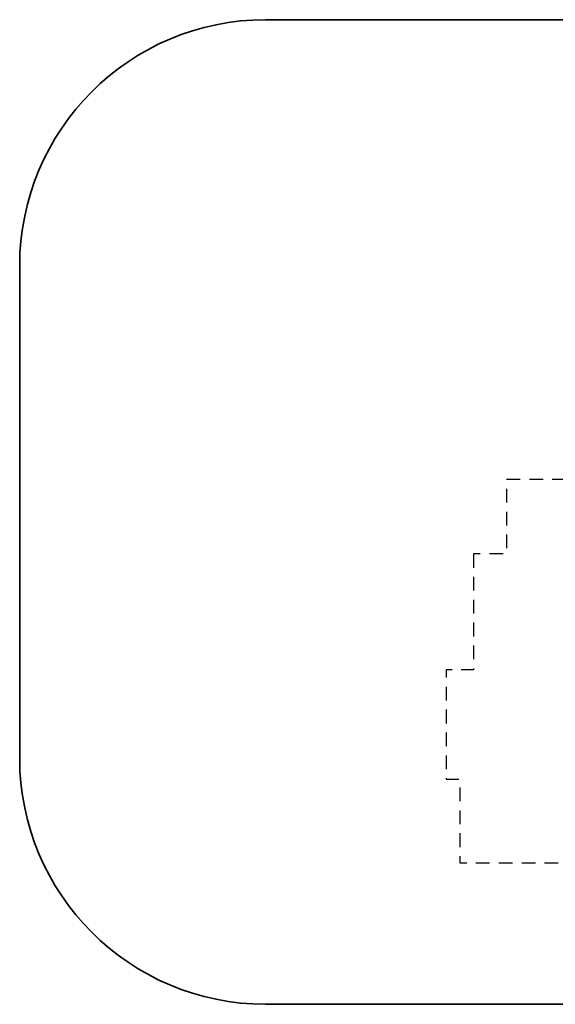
# Model space of a CAD drawing. Header units: centimetres. Extents: x 18292 to 3593338517, y 11794 to 62103.
# Tile 1 of 147: x 18292 to 24148, y 51348 to 62103. Entities that reach past the tile are written whole.
import ezdxf

# ---------------------------------------------------------------- set-up
doc = ezdxf.new("R2010")
doc.units = ezdxf.units.CM
doc.header["$MEASUREMENT"] = 0
doc.linetypes.add('Przerywana długa', pattern=[250, 150, -100])
doc.layers.add('MF_OPISY', color=7, linetype='Continuous')

msp = doc.modelspace()

# ---------------------------------------------------------------- linework, layer by layer
at = {"color": 161, "linetype": 'Continuous', "lineweight": 35, "true_color": 0x40a5ff}
for p, q in [((31688, 62103.3), (20980.3, 62103.3)), ((18291.6, 59414.6), (18291.6, 54037.2)), ((20980.3, 51348.5), (31688, 51348.5))]:
    msp.add_line(p, q, dxfattribs=at)
for centre, start, end in [((20980.3, 59414.6), 90, 180), ((20980.3, 54037.2), 180, 270)]:
    msp.add_arc(centre, 2688.7, start, end, dxfattribs=at)
at = {"layer": 'MF_OPISY', "color": 1, "linetype": 'Przerywana długa', "lineweight": 30, "flags": 128}
msp.add_lwpolyline([(23254.9, 56267.5), (23254.9, 55002.5), (22954.9, 55002.5), (22954.9, 53806.5), (23103.9, 53806.5), (23103.9, 53652.5), (23103.9, 52892.5), (24299.9, 52892.5), (24299.9, 53042.5), (24900.9, 53042.5), (24900.9, 55735.5), (26366.9, 55735.5), (26366.9, 57351.5), (26426.9, 57351.5), (26426.9, 58435.5), (26726.9, 58435.5), (26726.9, 59631.5), (25826.9, 59631.5), (25826.9, 59781.5), (25080.9, 59781.5), (25080.9, 58730.5), (24780.9, 58730.5), (24780.9, 57080.5), (23614.9, 57080.5), (23614.9, 56267.5)], close=True, dxfattribs=at)

doc.saveas('drawing.dxf')
